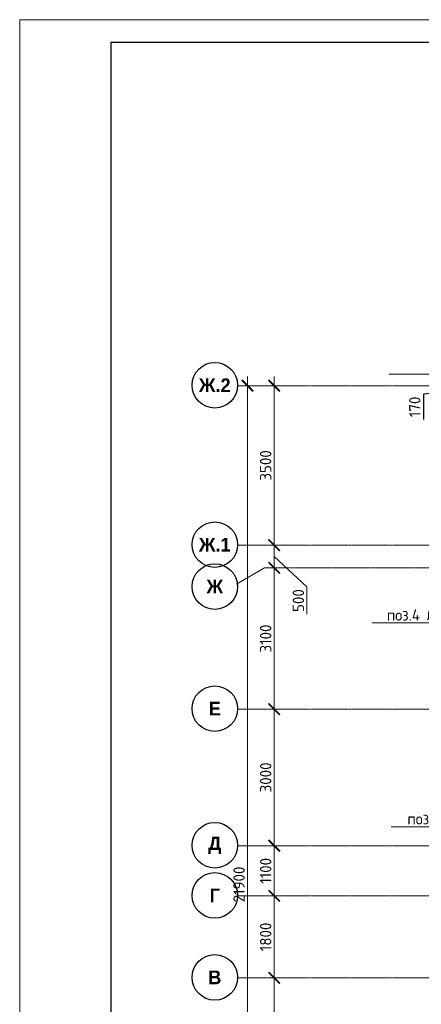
# Model space of a CAD drawing. Header units: millimetres. Extents: x -56135 to 1694203, y -446411 to -23139.
# Tile 210 of 256: x 949583 to 958399, y -119880 to -98264. Entities that reach past the tile are written whole.
import ezdxf
from ezdxf import colors
from ezdxf.entities.mleader import LeaderData, LeaderLine
from ezdxf.math import Vec2, Vec3

# ---------------------------------------------------------------- set-up
doc = ezdxf.new("R2010")
doc.units = ezdxf.units.MM
doc.linetypes.add('______5', pattern=[1100, 800, -100, 100, -100])
doc.linetypes.add('осевая', pattern=[50.800000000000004, 31.75, -6.35, 6.35, -6.35])
for name, color, linetype, lineweight in [('1 Стены', 3, 'Continuous', 30), ('Оси', 40, '______5', 18), ('подоснова', 151, 'Continuous', 5), ('РАЗМЕРЫ', 1, 'Continuous', 9), ('ТОНКИЕ', 7, 'Continuous', 9)]:
    doc.layers.add(name, color=color, linetype=linetype, lineweight=lineweight)
doc.layers.add('ТОЛСТЫЕ_ОСНОВНЫЕ', color=6, linetype='Continuous')
doc.styles.add('Century Gothic', font='GOTHIC.TTF')
doc.styles.add('GOST-2.304_Type-B', font='GOST_Common.ttf')
doc.dimstyles.new('СПДС', dxfattribs={"dimscale": 100, "dimtxt": 2.5, "dimasz": 2.5, "dimexe": 1.25, "dimexo": 0, "dimtad": 1, "dimdec": 0, "dimtxsty": 'GOST-2.304_Type-B', "dimblk": 'ARCHTICK', "dimcen": 2.5, "dimdle": 2, "dimadec": 0, "dimazin": 2, "dimtfac": 0.75, "dimtdec": 0, "dimtmove": 1, "dimatfit": 3, "dimfxl": 1, "dimtolj": 1, "dimarcsym": 1})

# ---------------------------------------------------------------- blocks, each defined once
blk = doc.blocks.new('NSY101')
at = {"color": 0, "linetype": 'ByBlock', "lineweight": -2}
blk.add_circle((0, 0), 50.00000381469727, dxfattribs=at)
blk = doc.blocks.new('_ArchTick')
at = {"color": 0, "linetype": 'ByBlock', "const_width": 0.15}
blk.add_lwpolyline([(-0.5, -0.5), (0.5, 0.5)], dxfattribs=at)
blk = doc.blocks.new('*D1015')
at = {"layer": 'DEFPOINTS', "color": 0, "transparency": 16777216}
for p in [(468282.1041254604, -106495.3522067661), (468907.0186061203, -106495.3522067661), (468657.8789552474, -128395.3523090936)]:
    blk.add_point(p, dxfattribs=at)
at = {"layer": 'РАЗМЕРЫ', "color": 0, "lineweight": -2, "transparency": 16777216}
for p, q in [((468282.1041254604, -128595.3523090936), (468282.1041254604, -106295.3522067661)), ((468907.0186061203, -106495.3522067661), (468157.1041254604, -106495.3522067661)), ((468657.8789552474, -128395.3523090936), (468157.1041254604, -128395.3523090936))]:
    blk.add_line(p, q, dxfattribs=at)
at = {"layer": 'РАЗМЕРЫ', "color": 0, "lineweight": -2, "transparency": 16777216, "xscale": 250, "yscale": 250, "zscale": 250}
for p, rotation in [((468282.1041254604, -106495.3522067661), 90), ((468282.1041254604, -128395.3523090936), 270)]:
    blk.add_blockref('_ArchTick', p, dxfattribs=dict(at, rotation=rotation))
at = {"layer": 'РАЗМЕРЫ', "color": 0, "transparency": 16777216, "insert": (468094.6041254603, -117445.3522579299), "char_height": 250, "attachment_point": 5, "rotation": 90, "style": 'GOST-2.304_Type-B'}
blk.add_mtext('\\A1;21900', dxfattribs=at)
blk = doc.blocks.new('*D1019')
at = {"layer": 'DEFPOINTS', "color": 0, "transparency": 16777216}
for p in [(468867.6653795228, -119495.3523090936), (468934.1362863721, -119495.3523090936), (468934.1362863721, -121995.3523090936)]:
    blk.add_point(p, dxfattribs=at)
at = {"layer": 'РАЗМЕРЫ', "color": 0, "lineweight": -2, "transparency": 16777216}
for p, q in [((468867.6653795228, -122195.3523090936), (468867.6653795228, -119295.3523090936)), ((468934.1362863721, -119495.3523090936), (468742.6653795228, -119495.3523090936)), ((468934.1362863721, -121995.3523090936), (468742.6653795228, -121995.3523090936))]:
    blk.add_line(p, q, dxfattribs=at)
at = {"layer": 'РАЗМЕРЫ', "color": 0, "lineweight": -2, "transparency": 16777216, "xscale": 250, "yscale": 250, "zscale": 250}
for p, rotation in [((468867.6653795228, -119495.3523090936), 90), ((468867.6653795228, -121995.3523090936), 270)]:
    blk.add_blockref('_ArchTick', p, dxfattribs=dict(at, rotation=rotation))
at = {"layer": 'РАЗМЕРЫ', "color": 0, "transparency": 16777216, "insert": (468680.1653795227, -120745.3523090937), "char_height": 250, "attachment_point": 5, "rotation": 90, "style": 'GOST-2.304_Type-B'}
blk.add_mtext('\\A1;2500', dxfattribs=at)
blk = doc.blocks.new('*D997')
at = {"layer": 'DEFPOINTS', "color": 0, "transparency": 16777216}
for p in [(468867.6653795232, -117695.3523090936), (468934.1362863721, -117695.3523090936), (468934.1362863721, -119495.3523090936)]:
    blk.add_point(p, dxfattribs=at)
at = {"layer": 'РАЗМЕРЫ', "color": 0, "lineweight": -2, "transparency": 16777216}
for p, q in [((468867.6653795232, -119695.3523090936), (468867.6653795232, -117495.3523090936)), ((468934.1362863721, -117695.3523090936), (468742.6653795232, -117695.3523090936)), ((468934.1362863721, -119495.3523090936), (468742.6653795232, -119495.3523090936))]:
    blk.add_line(p, q, dxfattribs=at)
at = {"layer": 'РАЗМЕРЫ', "color": 0, "lineweight": -2, "transparency": 16777216, "xscale": 250, "yscale": 250, "zscale": 250}
for p, rotation in [((468867.6653795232, -117695.3523090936), 90), ((468867.6653795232, -119495.3523090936), 270)]:
    blk.add_blockref('_ArchTick', p, dxfattribs=dict(at, rotation=rotation))
at = {"layer": 'РАЗМЕРЫ', "color": 0, "transparency": 16777216, "insert": (468680.1653795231, -118595.3523090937), "char_height": 250, "attachment_point": 5, "rotation": 90, "style": 'GOST-2.304_Type-B'}
blk.add_mtext('\\A1;1800', dxfattribs=at)
blk = doc.blocks.new('*D998')
at = {"layer": 'DEFPOINTS', "color": 0, "transparency": 16777216}
for p in [(468867.6653795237, -116595.3523090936), (468934.1362863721, -116595.3523090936), (468934.1362863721, -117695.3523090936)]:
    blk.add_point(p, dxfattribs=at)
at = {"layer": 'РАЗМЕРЫ', "color": 0, "lineweight": -2, "transparency": 16777216}
for p, q in [((468867.6653795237, -117895.3523090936), (468867.6653795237, -116395.3523090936)), ((468934.1362863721, -116595.3523090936), (468742.6653795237, -116595.3523090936)), ((468934.1362863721, -117695.3523090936), (468742.6653795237, -117695.3523090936))]:
    blk.add_line(p, q, dxfattribs=at)
at = {"layer": 'РАЗМЕРЫ', "color": 0, "lineweight": -2, "transparency": 16777216, "xscale": 250, "yscale": 250, "zscale": 250}
for p, rotation in [((468867.6653795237, -116595.3523090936), 90), ((468867.6653795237, -117695.3523090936), 270)]:
    blk.add_blockref('_ArchTick', p, dxfattribs=dict(at, rotation=rotation))
at = {"layer": 'РАЗМЕРЫ', "color": 0, "transparency": 16777216, "insert": (468680.1653795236, -117145.3523090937), "char_height": 250, "attachment_point": 5, "rotation": 90, "style": 'GOST-2.304_Type-B'}
blk.add_mtext('\\A1;1100', dxfattribs=at)
blk = doc.blocks.new('*D999')
at = {"layer": 'DEFPOINTS', "color": 0, "transparency": 16777216}
for p in [(468867.6653795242, -113595.3523090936), (468934.1362863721, -113595.3523090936), (468934.1362863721, -116595.3523090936)]:
    blk.add_point(p, dxfattribs=at)
at = {"layer": 'РАЗМЕРЫ', "color": 0, "lineweight": -2, "transparency": 16777216}
for p, q in [((468867.6653795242, -116795.3523090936), (468867.6653795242, -113395.3523090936)), ((468934.1362863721, -113595.3523090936), (468742.6653795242, -113595.3523090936)), ((468934.1362863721, -116595.3523090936), (468742.6653795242, -116595.3523090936))]:
    blk.add_line(p, q, dxfattribs=at)
at = {"layer": 'РАЗМЕРЫ', "color": 0, "lineweight": -2, "transparency": 16777216, "xscale": 250, "yscale": 250, "zscale": 250}
for p, rotation in [((468867.6653795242, -113595.3523090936), 90), ((468867.6653795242, -116595.3523090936), 270)]:
    blk.add_blockref('_ArchTick', p, dxfattribs=dict(at, rotation=rotation))
at = {"layer": 'РАЗМЕРЫ', "color": 0, "transparency": 16777216, "insert": (468680.1653795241, -115095.3523090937), "char_height": 250, "attachment_point": 5, "rotation": 90, "style": 'GOST-2.304_Type-B'}
blk.add_mtext('\\A1;3000', dxfattribs=at)
blk = doc.blocks.new('*D1000')
at = {"layer": 'DEFPOINTS', "color": 0, "transparency": 16777216}
for p in [(468867.6653795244, -110495.3523090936), (469189.9851246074, -110495.3523090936), (468934.1362863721, -113595.3523090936)]:
    blk.add_point(p, dxfattribs=at)
at = {"layer": 'РАЗМЕРЫ', "color": 0, "lineweight": -2, "transparency": 16777216}
for p, q in [((468867.6653795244, -113795.3523090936), (468867.6653795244, -110295.3523090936)), ((469189.9851246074, -110495.3523090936), (468742.6653795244, -110495.3523090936)), ((468934.1362863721, -113595.3523090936), (468742.6653795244, -113595.3523090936))]:
    blk.add_line(p, q, dxfattribs=at)
at = {"layer": 'РАЗМЕРЫ', "color": 0, "lineweight": -2, "transparency": 16777216, "xscale": 250, "yscale": 250, "zscale": 250}
for p, rotation in [((468867.6653795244, -110495.3523090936), 90), ((468867.6653795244, -113595.3523090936), 270)]:
    blk.add_blockref('_ArchTick', p, dxfattribs=dict(at, rotation=rotation))
at = {"layer": 'РАЗМЕРЫ', "color": 0, "transparency": 16777216, "insert": (468680.1653795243, -112045.3523090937), "char_height": 250, "attachment_point": 5, "rotation": 90, "style": 'GOST-2.304_Type-B'}
blk.add_mtext('\\A1;3100', dxfattribs=at)
blk = doc.blocks.new('*D1001')
at = {"layer": 'DEFPOINTS', "color": 0, "transparency": 16777216}
for p in [(468867.6653795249, -109995.3523090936), (469045.1975028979, -109995.3523090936), (469189.9851246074, -110495.3523090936)]:
    blk.add_point(p, dxfattribs=at)
at = {"layer": 'РАЗМЕРЫ', "color": 0, "lineweight": -2, "transparency": 16777216}
for p, q in [((468867.6653795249, -110695.3523090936), (468867.6653795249, -109795.3523090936)), ((469045.1975028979, -109995.3523090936), (468742.6653795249, -109995.3523090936)), ((468867.6653795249, -110245.3523090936), (469584.9946010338, -110911.8292876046)), ((469189.9851246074, -110495.3523090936), (468742.6653795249, -110495.3523090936)), ((469584.9946010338, -110911.8292876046), (469584.9946010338, -111511.8292876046))]:
    blk.add_line(p, q, dxfattribs=at)
at = {"layer": 'РАЗМЕРЫ', "color": 0, "lineweight": -2, "transparency": 16777216, "xscale": 250, "yscale": 250, "zscale": 250}
for p, rotation in [((468867.6653795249, -109995.3523090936), 90), ((468867.6653795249, -110495.3523090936), 270)]:
    blk.add_blockref('_ArchTick', p, dxfattribs=dict(at, rotation=rotation))
at = {"layer": 'РАЗМЕРЫ', "color": 0, "transparency": 16777216, "insert": (469397.4946010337, -111211.8292876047), "char_height": 250, "attachment_point": 5, "rotation": 90, "style": 'GOST-2.304_Type-B'}
blk.add_mtext('\\A1;500', dxfattribs=at)
blk = doc.blocks.new('*D1002')
at = {"layer": 'DEFPOINTS', "color": 0, "transparency": 16777216}
for p in [(468866.4766316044, -106495.3522067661), (469175.6336166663, -106495.3522067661), (469045.1975028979, -109995.3523090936)]:
    blk.add_point(p, dxfattribs=at)
at = {"layer": 'РАЗМЕРЫ', "color": 0, "lineweight": -2, "transparency": 16777216}
for p, q in [((468866.4766316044, -110195.3523090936), (468866.4766316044, -106295.3522067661)), ((469175.6336166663, -106495.3522067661), (468741.4766316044, -106495.3522067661)), ((469045.1975028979, -109995.3523090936), (468741.4766316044, -109995.3523090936))]:
    blk.add_line(p, q, dxfattribs=at)
at = {"layer": 'РАЗМЕРЫ', "color": 0, "lineweight": -2, "transparency": 16777216, "xscale": 250, "yscale": 250, "zscale": 250}
for p, rotation in [((468866.4766316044, -106495.3522067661), 90), ((468866.4766316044, -109995.3523090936), 270)]:
    blk.add_blockref('_ArchTick', p, dxfattribs=dict(at, rotation=rotation))
at = {"layer": 'РАЗМЕРЫ', "color": 0, "transparency": 16777216, "insert": (468678.9766316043, -108245.3522579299), "char_height": 250, "attachment_point": 5, "rotation": 90, "style": 'GOST-2.304_Type-B'}
blk.add_mtext('\\A1;3500', dxfattribs=at)
blk = doc.blocks.new('*U43')
at = {"layer": 'ТОЛСТЫЕ_ОСНОВНЫЕ', "color": 6}
blk.add_lwpolyline([(20, 5), (886, 5), (886, 415), (20, 415)], close=True, dxfattribs=at)
at = {"layer": 'ТОНКИЕ'}
blk.add_lwpolyline([(0, 0), (891, 0), (891, 420), (0, 420)], close=True, dxfattribs=at)
blk = doc.blocks.new('_None')
blk = doc.blocks.new('*D684')
at = {"layer": 'DEFPOINTS', "color": 0, "transparency": 16777216}
for p in [(959986.0462942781, -106229.1549212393), (960908.2664246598, -106229.1549212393), (960578.0238971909, -106398.8081573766, -359.999997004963)]:
    blk.add_point(p, dxfattribs=at)
at = {"layer": 'РАЗМЕРЫ', "color": 0, "lineweight": -2, "transparency": 16777216}
for p, q in [((959986.0462942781, -106598.8081573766), (959986.0462942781, -106029.1549212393)), ((959986.0462942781, -106313.9815393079), (958444.1968546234, -106488.4221956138)), ((960908.2664246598, -106229.1549212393), (959861.0462942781, -106229.1549212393)), ((958444.1968546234, -106488.4221956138), (958444.1968546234, -107038.4221956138)), ((960578.0238971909, -106398.8081573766), (959861.0462942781, -106398.8081573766))]:
    blk.add_line(p, q, dxfattribs=at)
at = {"layer": 'РАЗМЕРЫ', "color": 0, "lineweight": -2, "transparency": 16777216, "xscale": 250, "yscale": 250, "zscale": 250}
for p, rotation in [((959986.0462942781, -106229.1549212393), 90), ((959986.0462942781, -106398.8081573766), 270)]:
    blk.add_blockref('_ArchTick', p, dxfattribs=dict(at, rotation=rotation))
at = {"layer": 'РАЗМЕРЫ', "color": 0, "transparency": 16777216, "insert": (958256.6968546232, -106763.4221956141), "char_height": 250, "attachment_point": 5, "rotation": 90, "style": 'GOST-2.304_Type-B'}
blk.add_mtext('\\A1;170', dxfattribs=at)
blk = doc.blocks.new('оси 2.2-2.3')
at = {"layer": 'Оси', "color": 16, "linetype": 'осевая', "lineweight": 0, "transparency": 33554687}
for p, q in [((468076.3457280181, -106495.352206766), (524372.863755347, -106495.352206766)), ((468076.3457280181, -109995.3523090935), (524372.863755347, -109995.3523090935)), ((468653.7843527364, -110495.3523090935), (523696.3707293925, -110495.3523090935)), ((468076.3457280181, -113595.3523090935), (524372.863755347, -113595.3523090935)), ((468076.3457280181, -116595.3523090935), (524372.863755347, -116595.3523090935)), ((468076.3457280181, -117695.3523090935), (524372.863755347, -117695.3523090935)), ((468076.3457280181, -119495.3523090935), (524372.863755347, -119495.3523090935))]:
    blk.add_line(p, q, dxfattribs=at)
at = {"layer": 'Оси', "color": 16, "linetype": '______5', "lineweight": 0, "transparency": 33554687}
blk.add_line((468653.7843527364, -110495.3523090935), (468038.2146062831, -110850.7516679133), dxfattribs=at)
at = {"layer": 'Оси', "color": 16, "linetype": 'Continuous', "lineweight": 25, "transparency": 33554687, "xscale": 9.999999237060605, "yscale": 9.999999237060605, "zscale": 9.999999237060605}
for p in [(467562.736632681, -106485.2472147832), (467562.7366333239, -109985.2473171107), (467562.736632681, -110905.2473171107), (467562.736632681, -113585.2473171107), (467562.736632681, -116585.2473171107), (467562.736632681, -117685.2473171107), (467562.736632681, -119485.2473171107)]:
    blk.add_blockref('NSY101', p, dxfattribs=at)
at = {"layer": 'Оси', "color": 16, "linetype": 'Continuous', "lineweight": 25, "transparency": 33554687, "char_height": 300, "attachment_point": 5, "style": 'Century Gothic'}
for s, insert, width in [('\\A1;{\\fCentury Gothic|i0|b1;\\H300.000000;\\W1.000000;\\C16;Ж.2}\\P', (467562.736632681, -106485.2472147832), 890), ('\\A1;{\\fCentury Gothic|i0|b1;\\H300.000000;\\W1.000000;\\C16;Ж.1}\\P', (467562.7366333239, -109985.2473171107), 889.9999999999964), ('\\A1;{\\fCentury Gothic|i0|b1;\\H300.000000;\\W1.000000;\\C16;Ж}\\P', (467562.736632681, -110905.2473171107), 540), ('\\A1;{\\fCentury Gothic|i0|b1;\\H300.000000;\\W1.000000;\\C16;Е}\\P', (467562.736632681, -113585.2473171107), 365), ('\\A1;{\\fCentury Gothic|i0|b1;\\H300.000000;\\W1.000000;\\C16;Д}\\P', (467562.736632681, -116585.2473171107), 470), ('\\A1;{\\fCentury Gothic|i0|b1;\\H300.000000;\\W1.000000;\\C16;Г}\\P', (467562.736632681, -117685.2473171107), 345), ('\\A1;{\\fCentury Gothic|i0|b1;\\H300.000000;\\W1.000000;\\C16;В}\\P', (467562.736632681, -119485.2473171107), 389.9999999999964)]:
    blk.add_mtext(s, dxfattribs=dict(at, insert=insert, width=width))
at = {"layer": 'РАЗМЕРЫ', "color": 1}
for base, p1, p2, picture, middle in [((468282.1041254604, -106495.3522067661), (468657.8789552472, -128395.3523090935), (468907.0186061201, -106495.352206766), '*D1015', (468094.6041254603, -117445.3522579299)), ((468867.6653795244, -110495.3523090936), (468934.1362863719, -113595.3523090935), (469189.9851246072, -110495.3523090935), '*D1000', (468680.1653795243, -112045.3523090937)), ((468867.6653795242, -113595.3523090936), (468934.1362863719, -116595.3523090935), (468934.1362863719, -113595.3523090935), '*D999', (468680.1653795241, -115095.3523090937)), ((468867.6653795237, -116595.3523090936), (468934.1362863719, -117695.3523090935), (468934.1362863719, -116595.3523090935), '*D998', (468680.1653795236, -117145.3523090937)), ((468867.6653795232, -117695.3523090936), (468934.1362863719, -119495.3523090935), (468934.1362863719, -117695.3523090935), '*D997', (468680.1653795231, -118595.3523090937)), ((468867.6653795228, -119495.3523090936), (468934.1362863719, -121995.3523090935), (468934.1362863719, -119495.3523090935), '*D1019', (468680.1653795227, -120745.3523090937))]:
    dim = blk.add_linear_dim(base=base, p1=p1, p2=p2, angle=90, dimstyle='СПДС', dxfattribs=at)
    dim.commit()
    dim.dimension.update_dxf_attribs({"geometry": picture, "text_midpoint": middle})
dim = blk.add_linear_dim(base=(468866.4766316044, -106495.3522067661), p1=(469045.1975028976, -109995.3523090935), p2=(469175.633616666, -106495.352206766), angle=90, dimstyle='СПДС', dxfattribs=at)
dim.commit()
dim.dimension.update_dxf_attribs({"geometry": '*D1002', "text_midpoint": (468678.9766316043, -108245.3522579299), "insert": (-5.820766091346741e-11, 0)})
dim = blk.add_linear_dim(base=(468867.665379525, -109995.3523090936), p1=(469189.9851246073, -110495.3523090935), p2=(469045.1975028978, -109995.3523090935), angle=90, dimstyle='СПДС', dxfattribs=at)
dim.commit()
dim.dimension.update_dxf_attribs({"geometry": '*D1001', "text_midpoint": (469584.9946010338, -110974.3292876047), "dimtype": 128, "insert": (1.164153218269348e-10, 0)})

msp = doc.modelspace()

# ---------------------------------------------------------------- linework, layer by layer
at = {"layer": '1 Стены', "color": 252, "lineweight": 0, "true_color": 0x939598}
for p, q in [((957883.1699966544, -106049.1551974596), (957683.1699966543, -106049.1560091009)), ((959733.1699966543, -106049.1551974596), (957883.1699966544, -106049.1551974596))]:
    msp.add_line(p, q, dxfattribs=at)

# ---------------------------------------------------------------- block references
at = {"xscale": 100, "yscale": 100, "zscale": 100}
msp.add_blockref('*U43', (949583.39478619, -140263.7345906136), dxfattribs=at)
at = {"layer": 'РАЗМЕРЫ', "color": 1}
msp.add_blockref('оси 2.2-2.3', (486303.3180348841, 196.1968566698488), dxfattribs=at)

# ---------------------------------------------------------------- dimensions: what is measured, and where the dimension line sits
dim = msp.add_linear_dim(base=(959986.0462942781, -106229.1549212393), p1=(960578.0238971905, -106398.8081573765, -359.999997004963), p2=(960908.2664246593, -106229.1549212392), angle=90, dimstyle='СПДС', dxfattribs=at)
dim.commit()
dim.dimension.update_dxf_attribs({"geometry": '*D684', "text_midpoint": (958444.1968546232, -106550.9221956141), "dimtype": 160})

# ---------------------------------------------------------------- leaders
at = {"layer": 'подоснова', "color": 4, "ltscale": 0.3}
ml = msp.add_multileader_mtext('Standard', dxfattribs=at)
ml.set_content('{\\C2;поз.4 %%C28 А500С }', color=4, style='GOST-2.304_Type-B')
ml.set_leader_properties(color=256, linetype='ByLayer', lineweight=15)
ml.set_arrow_properties(name='NONE')
ml.build(insert=Vec2(0, 0))
ml.multileader.update_dxf_attribs({"text_left_attachment_type": 6, "text_right_attachment_type": 6, "dogleg_length": 0.1, "arrow_head_size": 18})
ctx = ml.context
ctx.base_point, ctx.char_height, ctx.arrow_head_size, ctx.landing_gap_size, ctx.plane_origin = Vec3(957646.3762977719, -111507.0928049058, 359.9999999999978), 250, 18, 20, Vec3(965769.381080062, -111756.4080985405, 359.9999999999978)
ctx.left_attachment, ctx.right_attachment, ctx.text_align_type = 6, 6, 1
notes = []
notes.append((ctx, [(0, (1, 1, 0), (960095.1884189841, -111507.0928049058, 359.9999999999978), (-1, 0), 0.1, [(1, [(960583.1699966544, -110999.1557928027, 359.9999999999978), (960683.1699966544, -111013.1557928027, 359.9999999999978)], 0, [])])]))
ctx.mtext.insert, ctx.mtext.width, ctx.mtext.alignment, ctx.mtext.flow_direction = Vec3(958870.732358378, -111207.0928049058, 359.9999999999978), 4075.870945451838, 2, 5
ml = msp.add_multileader_mtext('Standard', dxfattribs=at)
ml.set_content('{\\C2;поз.2 %%C20 А500С }', color=4, style='GOST-2.304_Type-B')
ml.set_leader_properties(color=256, linetype='ByLayer', lineweight=15)
ml.set_arrow_properties(name='NONE')
ml.build(insert=Vec2(0, 0))
ml.multileader.update_dxf_attribs({"text_left_attachment_type": 6, "text_right_attachment_type": 6, "dogleg_length": 0.1, "arrow_head_size": 18})
ctx = ml.context
ctx.base_point, ctx.char_height, ctx.arrow_head_size, ctx.landing_gap_size, ctx.plane_origin = Vec3(958091.9443515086, -115981.6987510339, 359.9999999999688), 250, 18, 20, Vec3(965586.424436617, -115020.8487639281, 359.9999999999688)
ctx.left_attachment, ctx.right_attachment, ctx.text_align_type = 6, 6, 1
notes.append((ctx, [(0, (1, 1, 0), (960515.7564727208, -115981.6987510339, 359.9999999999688), (-1, 0), 0.1, [(1, [(960559.4645174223, -117576.7046948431, 359.9999999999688), (960558.1760673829, -117637.1554524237, 359.9999999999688)], 0, [])])]))
ctx.mtext.insert, ctx.mtext.width, ctx.mtext.alignment, ctx.mtext.flow_direction = Vec3(959303.8004121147, -115681.6987510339, 359.9999999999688), 4075.870945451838, 2, 5
for ctx, leaders in notes:
    for number, flags, end, landing, length, lines in leaders:
        leader = LeaderData()
        leader.index, (leader.has_last_leader_line, leader.has_dogleg_vector, leader.attachment_direction) = number, flags
        leader.last_leader_point, leader.dogleg_vector, leader.dogleg_length = Vec3(end), Vec3(landing), length
        for number, points, colour, breaks in lines:
            line = LeaderLine()
            line.index, line.vertices, line.color, line.breaks = number, Vec3.list(points), colors.encode_raw_color(colour), breaks
            leader.lines.append(line)
        ctx.leaders.append(leader)

doc.saveas('drawing.dxf')
